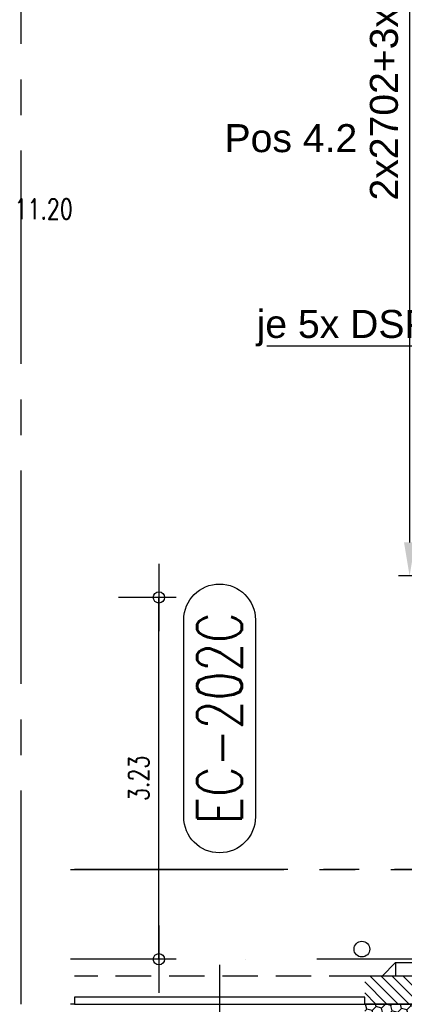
# Model space of a CAD drawing. Extents: x 34560 to 100229, y -303284 to -152113.
# Tile 39 of 74: x 34941 to 38373, y -172889 to -164098. Entities that reach past the tile are written whole.
import ezdxf
from ezdxf import colors
from ezdxf.entities.mleader import LeaderData, LeaderLine
from ezdxf.enums import TextEntityAlignment as Align
from ezdxf.math import Vec2, Vec3

# ---------------------------------------------------------------- set-up
doc = ezdxf.new("R2010")
doc.units = 0
doc.header["$LTSCALE"] = 100
doc.header["$PDMODE"] = 1
for name, pattern in [('A__G__-_-_RA_-A-$0$STRICHPUNKT', [25.4, 12.7, -6.35, 0, -6.35]), ('A_CGEG-_-____-A-$0$MITTE2', [28.575, 19.05, -3.175, 3.175, -3.175]), ('A_CGEG-_-____-A-$0$VERDECKT2', [4.7625, 3.175, -1.5875])]:
    doc.linetypes.add(name, pattern=pattern)
doc.layers.get('0').update_dxf_attribs({"linetype": 'CONTINUOUS'})
doc.layers.get('Defpoints').update_dxf_attribs({"linetype": 'CONTINUOUS'})
for name, color, linetype in [('A__G__-_-_RA_-A-$0$A1-ACHS-RAS---', 7, 'A__G__-_-_RA_-A-$0$STRICHPUNKT'), ('A_CGEG-_-____-A-$0$A2-ANSI-EF----', 1, 'CONTINUOUS'), ('A_CGEG-_-____-A-$0$A2-TUER-NUM200', 8, 'CONTINUOUS'), ('A_CGEG-_-____-A-$0$A2-TUER-TEX050', 8, 'CONTINUOUS'), ('A_CGEG-_-____-A-$0$A2-TUER-TEX100', 8, 'CONTINUOUS'), ('A_CGEG-_-____-A-$0$A2-TUER-TEX200', 8, 'CONTINUOUS'), ('A_CGEG-_-____-A-$0$A2-VERD-STU---', 1, 'A_CGEG-_-____-A-$0$VERDECKT2'), ('A_CGEG-_-____-A-$0$A2-WAND-MWK---', 60, 'CONTINUOUS'), ('A_CGEG-_-____-A-$0$A2-WAND-PAN---', 7, 'CONTINUOUS'), ('A_CGEG-_-____-A-$0$A3-BEMA-SS-100', 8, 'CONTINUOUS'), ('A_CGEG-_-____-A-$0$A3-EINL-RRO---', 5, 'CONTINUOUS'), ('A_CGEG-_-____-A-$0$A3-SCHN-LIN100', 50, 'A_CGEG-_-____-A-$0$MITTE2'), ('A_CGEG-_-____-A-$0$A3-SCHN-LIN200', 50, 'A_CGEG-_-____-A-$0$MITTE2'), ('A_CGEG-_-____-A-$0$A4-LINI-EF----', 1, 'CONTINUOUS'), ('A_CGEG-_-____-A-$0$A5-SCHR-MWK---', 81, 'CONTINUOUS'), ('A_CGEG-_-____-A-$0$A5-SCHR-PAN---', 5, 'CONTINUOUS'), ('BITO_BUILDING', 8, 'CONTINUOUS'), ('BITO_DIMENSION', 7, 'CONTINUOUS'), ('BITO_TEXT', 7, 'CONTINUOUS')]:
    doc.layers.add(name, color=color, linetype=linetype)
doc.styles.add('A_CGEG-_-____-A-$0$NORMAL', font='romans.shx', dxfattribs={"width": 0.75})
doc.styles.get("Standard").update_dxf_attribs({"font": 'ARIAL.TTF'})
doc.dimstyles.new('BITO_100', dxfattribs={"dimscale": 100, "dimtxt": 2.5, "dimasz": 3, "dimexe": 1, "dimexo": 1, "dimgap": 1, "dimtad": 1, "dimdsep": 46, "dimtxsty": 'Standard', "dimcen": 0.09, "dimclrd": 256, "dimclre": 256, "dimclrt": 256, "dimazin": 0, "dimtfac": 0.8, "dimtix": 1, "dimtofl": 0, "dimtmove": 0, "dimatfit": 3, "dimfxl": 0, "dimtolj": 1, "dimtzin": 0, "dimlwd": -1, "dimarcsym": 0})

# ---------------------------------------------------------------- blocks, each defined once
blk = doc.blocks.new('A_CGEG-_-____-A-$0$B_T31200')
at = {"layer": 'A_CGEG-_-____-A-$0$A2-TUER-NUM200'}
blk.add_lwpolyline([(32, 308), (32, 132, -1), (-32, 132), (-32, 308, -1)], format="xyb", close=True, dxfattribs=at)
at = {"layer": 'A_CGEG-_-____-A-$0$A2-TUER-NUM200', "style": 'A_CGEG-_-____-A-$0$NORMAL', "width": 0.75}
blk.add_attdef('POSNUM', text='', height=40, rotation=90, dxfattribs=at).set_placement((0, 220), align=Align.MIDDLE_CENTER)
blk = doc.blocks.new('A_CGEG-_-____-A-$0$ARCH-BEMTICK')
blk.add_line((0.3, 0), (-0.3, 0))
blk.add_circle((0, 0), 0.05)
blk = doc.blocks.new('EG-C-202ff GR kurz oReg')
at = {"layer": 'A_CGEG-_-____-A-$0$A5-SCHR-MWK---'}
h = blk.add_hatch(dxfattribs=at)
h.set_pattern_fill('ANSI31', color=256, scale=22, angle=90, style=0)
h.set_pattern_definition([(135, (136000, -77350), (-49.39141, -49.39141), [])])
h.paths.add_polyline_path([(1200, 1950), (-1135, 1950), (-1135, 1700), (1200, 1700)])
at = {"layer": 'A_CGEG-_-____-A-$0$A5-SCHR-PAN---'}
h = blk.add_hatch(dxfattribs=at)
h.set_pattern_fill('HONEY', color=256, scale=15.7, angle=45, style=0)
h.set_pattern_definition([(45, (136000, -77350), (22.34603, 83.396486), [49.8475, -99.695]), (165, (136000, -77350), (-83.39649, -22.346013), [49.8475, -99.695]), (105, (136000, -77350), (-61.05046, 61.050473), [-99.695, 49.8475])])
h.paths.add_polyline_path([(1600, 1700), (-1135, 1700), (-1135, 1600), (1600, 1600)])
at = {"layer": 'A__G__-_-_RA_-A-$0$A1-ACHS-RAS---'}
blk.add_line((58129.4, 2100), (-3760.5, 2100), dxfattribs=at)
at = {"layer": 'A_CGEG-_-____-A-$0$A2-ANSI-EF----'}
for q in [(-980, 1950), (1080, 2070), (-860, 1950)]:
    blk.add_line((-860, 2070), q, dxfattribs=at)
blk.add_circle((-1160, 2190), 70, dxfattribs=at)
at = {"layer": 'A_CGEG-_-____-A-$0$A2-TUER-TEX050'}
blk.add_line((-2430, 2050), (-2430, 1500), dxfattribs=at)
at = {"layer": 'A_CGEG-_-____-A-$0$A2-TUER-TEX100'}
blk.add_line((-2430, 2050), (-2430, 1500), dxfattribs=at)
at = {"layer": 'A_CGEG-_-____-A-$0$A2-TUER-TEX200'}
blk.add_line((-2430, 2050), (-2430, 1500), dxfattribs=at)
at = {"layer": 'A_CGEG-_-____-A-$0$A2-VERD-STU---'}
blk.add_line((-1135, 1950), (-3725, 1950), dxfattribs=at)
at = {"layer": 'A_CGEG-_-____-A-$0$A2-WAND-MWK---'}
for p, q in [((1200, 1950), (-1135, 1950)), ((-1135, 1700), (1200, 1700))]:
    blk.add_line(p, q, dxfattribs=at)
at = {"layer": 'A_CGEG-_-____-A-$0$A2-WAND-PAN---'}
for p, q in [((-3725, 1700), (-3760.5, 1700)), ((24400, 1700), (-1135, 1700))]:
    blk.add_line(p, q, dxfattribs=at)
at = {"layer": 'A_CGEG-_-____-A-$0$A3-BEMA-SS-100'}
for p, q in [((-2817, 5330), (-3331.3, 5330)), ((-2971.3, 2100), (-2971.3, 5330)), ((-2817, 2100), (-3331.3, 2100))]:
    blk.add_line(p, q, dxfattribs=at)
at = {"layer": 'A_CGEG-_-____-A-$0$A3-EINL-RRO---'}
blk.add_lwpolyline([(-3725, 1700), (-1135, 1700), (-1135, 1760), (-3725, 1760), (-3725, 1700)], dxfattribs=at)
at = {"layer": 'A_CGEG-_-____-A-$0$A3-SCHN-LIN100'}
for p, q in [((-4200, 1700), (-4200, 17900)), ((43900, 2900), (-3760.5, 2900))]:
    blk.add_line(p, q, dxfattribs=at)
at = {"layer": 'A_CGEG-_-____-A-$0$A3-SCHN-LIN200'}
for p, q in [((-4200, 1700), (-4200, 17900)), ((-3760.5, 2900), (43900, 2900))]:
    blk.add_line(p, q, dxfattribs=at)
at = {"layer": 'A_CGEG-_-____-A-$0$A4-LINI-EF----'}
blk.add_line((-860, 2070), (480, 2070), dxfattribs=at)
at = {"xscale": 10, "yscale": 10, "zscale": 10}
blk.add_blockref('A_CGEG-_-____-A-$0$B_T31200', (-2430, 2050), dxfattribs=at).add_auto_attribs({'POSNUM': 'EC-202C'})
at = {"layer": 'A_CGEG-_-____-A-$0$A3-BEMA-SS-100', "xscale": 1000, "yscale": 1000, "zscale": 10, "rotation": 90}
for p in [(-2971.3, 5330), (-2971.3, 2100)]:
    blk.add_blockref('A_CGEG-_-____-A-$0$ARCH-BEMTICK', p, dxfattribs=at)
at = {"layer": 'A_CGEG-_-____-A-$0$A3-BEMA-SS-100', "color": 10, "style": 'A_CGEG-_-____-A-$0$NORMAL', "width": 0.75}
blk.add_text('11.20', height=180, dxfattribs=at).set_placement((-4000, 8798.3), align=Align.MIDDLE_CENTER)
blk.add_text('3.23', height=180, rotation=90, dxfattribs=at).set_placement((-3151.3, 3715), align=Align.MIDDLE_CENTER)
blk = doc.blocks.new('*D272')
at = {"layer": 'BITO_DIMENSION', "lineweight": -2}
for p, q in [((38755.6, -157534.3), (38320.3, -157534.3)), ((38755.6, -169064.3), (38320.3, -169064.3))]:
    blk.add_line(p, q, dxfattribs=at)
at = {"layer": 'BITO_DIMENSION'}
blk.add_line((38420.3, -157834.3), (38420.3, -168764.3), dxfattribs=at)
for points in [[(38370.3, -157834.3), (38470.3, -157834.3), (38420.3, -157534.3)], [(38370.3, -168764.3), (38470.3, -168764.3), (38420.3, -169064.3)]]:
    blk.add_solid(points, dxfattribs=at)
at = {"layer": 'Defpoints', "color": 0}
for p in [(38855.6, -157534.3), (38420.3, -169064.3), (38855.6, -169064.3)]:
    blk.add_point(p, dxfattribs=at)
at = {"layer": 'BITO_DIMENSION', "insert": (38192.6, -163299.3), "char_height": 250, "attachment_point": 5, "rotation": 90}
blk.add_mtext('\\A1;2x2702+3x1802+6x120=11530', dxfattribs=at)

msp = doc.modelspace()

# ---------------------------------------------------------------- block references
at = {"layer": 'BITO_BUILDING', "color": 6}
msp.add_blockref('EG-C-202ff GR kurz oReg', (39154.335, -174586.328), dxfattribs=at)

# ---------------------------------------------------------------- texts
at = {"layer": 'BITO_TEXT', "insert": (36768.8, -165030.374), "char_height": 250, "width": 1250.28392, "attachment_point": 1}
msp.add_mtext('Pos 4.2', dxfattribs=at)

# ---------------------------------------------------------------- dimensions: what is measured, and where the dimension line sits
at = {"layer": 'BITO_DIMENSION'}
dim = msp.add_linear_dim(base=(38420.333, -169064.328), p1=(38855.609, -157534.328), p2=(38855.609, -169064.328), angle=90, text='2x2702+3x1802+6x120=<>', dimstyle='BITO_100', dxfattribs=at)
dim.commit()
dim.dimension.update_dxf_attribs({"geometry": '*D272', "text_midpoint": (38192.605, -163299.328)})

# ---------------------------------------------------------------- leaders
ml = msp.add_multileader_mtext('Standard', dxfattribs=at)
ml.set_content('je 5x DSP', color=256)
ml.set_leader_properties()
ml.build(insert=Vec2(0, 0))
ml.multileader.update_dxf_attribs({"text_right_attachment_type": 6, "dogleg_length": 0.36, "arrow_head_size": 250, "scale": 100})
ctx = ml.context
ctx.base_point, ctx.scale, ctx.char_height, ctx.arrow_head_size, ctx.landing_gap_size, ctx.plane_origin = Vec3(36869.957, -166850.986), 100, 250, 250, 200, Vec3(40029.593, -167571.3)
ctx.right_attachment, ctx.text_align_type = 6, 2
notes = []
notes.append((ctx, [(0, (1, 1, 0), (38843.645, -167012.736), (-1, 0), 36, [(1, [(40029.593, -167571.3), (40027.6, -162054.501)], 0, [])])]))
ctx.mtext.insert, ctx.mtext.alignment, ctx.mtext.flow_direction = Vec3(38607.645, -166689.237), 3, 5
for ctx, leaders in notes:
    for number, flags, end, landing, length, lines in leaders:
        leader = LeaderData()
        leader.index, (leader.has_last_leader_line, leader.has_dogleg_vector, leader.attachment_direction) = number, flags
        leader.last_leader_point, leader.dogleg_vector, leader.dogleg_length = Vec3(end), Vec3(landing), length
        for number, points, colour, breaks in lines:
            line = LeaderLine()
            line.index, line.vertices, line.color, line.breaks = number, Vec3.list(points), colors.encode_raw_color(colour), breaks
            leader.lines.append(line)
        ctx.leaders.append(leader)

doc.saveas('drawing.dxf')
